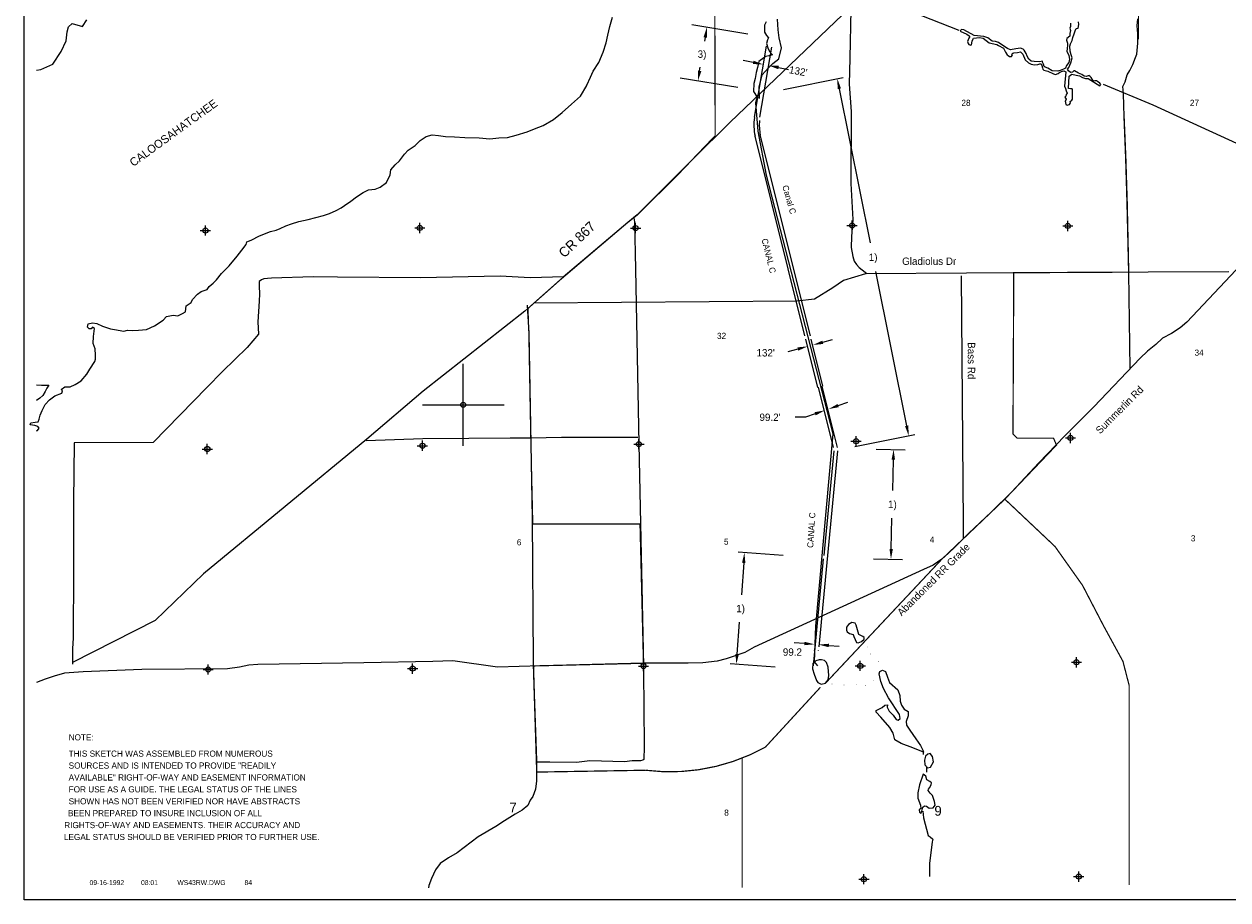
# Model space of a CAD drawing. Extents: x 178985 to 226985, y 779907 to 812668.
# Tile 1 of 3: x 178985 to 208435, y 780494 to 801925. Entities that reach past the tile are written whole.
import ezdxf
from ezdxf.enums import TextEntityAlignment as Align

# ---------------------------------------------------------------- set-up
doc = ezdxf.new("R2010")
doc.units = 0
doc.header["$LTSCALE"] = 800
doc.header["$PDMODE"] = 34
doc.header["$PDSIZE"] = 125
for name, pattern in [('DIVIDE', [0]), ('PHANTOM', [0]), ('STREAM', [0])]:
    doc.linetypes.add(name, pattern=pattern)
doc.layers.get('0').update_dxf_attribs({"linetype": 'CONTINUOUS'})
for name, color, linetype in [('BORDER', 1, 'CONTINUOUS'), ('MAJROADS', 9, 'CONTINUOUS'), ('ROW', 6, 'PHANTOM'), ('ROWDIM', 10, 'CONTINUOUS'), ('SEC', 2, 'CONTINUOUS'), ('TEXT', 7, 'CONTINUOUS'), ('TRUNKS', 5, 'STREAM'), ('WATER', 4, 'CONTINUOUS'), ('WSHEDS', 3, 'CONTINUOUS')]:
    doc.layers.add(name, color=color, linetype=linetype)
doc.dimstyles.get("Standard").update_dxf_attribs({"dimtxt": 2.5, "dimasz": 2.5, "dimexe": 1.25, "dimexo": 0.625, "dimtad": 1, "dimcen": 2.5, "dimazin": 3, "dimtfac": 1, "dimtmove": 0, "dimatfit": 3})

# ---------------------------------------------------------------- blocks, each defined once
blk = doc.blocks.new('LOGON')
at = {"color": 0}
blk.add_attdef('DATE', text='', height=1, dxfattribs=at).set_placement((-1.87, 1.76), align=Align.RIGHT)
for tag, p in [('TIME', (1.56, 1.76)), ('DRAWING', (8.97, 1.76)), ('OPERATOR', (22.66, 1.76))]:
    blk.add_attdef(tag, p, '', height=1, dxfattribs=at)
blk = doc.blocks.new('TICK')
at = {"color": 0}
for points in [[(500, 0), (500, 1000)], [(0, 500), (1000, 500)]]:
    blk.add_lwpolyline(points, dxfattribs=at)
blk.add_point((500, 500), dxfattribs=at)
blk = doc.blocks.new('*D')
at = {"color": 0}
for p, q in [((195647, 801599), (195631, 801504)), ((195511, 800779), (195527, 800873)), ((197564, 800326), (199026, 800619)), ((198928, 800344), (199682, 796571)), ((200576, 792096), (199823, 795869)), ((198901, 792589), (199136, 792673)), ((198100, 792304), (197850, 792304)), ((198336, 792388), (198100, 792304)), ((199310, 791588), (200773, 791880)), ((200249, 791266), (200231, 790511)), ((200198, 789081), (200215, 789836)), ((197556, 788922), (196457, 789001)), ((196589, 788741), (196532, 787956)), ((196428, 786507), (196485, 787293)), ((197360, 786190), (196261, 786269))]:
    blk.add_line(p, q, dxfattribs=at)
for points in [[(195688, 801592), (195606, 801605), (195688, 801845)], [(195552, 800772), (195470, 800786), (195470, 800532)], [(198887, 800336), (198969, 800352), (198879, 800589)], [(198915, 792550), (198887, 792628), (198665, 792505)], [(198350, 792349), (198322, 792427), (198571, 792472)], [(200536, 792088), (200617, 792104), (200625, 791851)], [(200291, 791265), (200207, 791267), (200255, 791516)], [(196630, 788738), (196547, 788744), (196607, 788990)], [(200239, 789080), (200156, 789082), (200192, 788831)], [(196470, 786504), (196387, 786510), (196410, 786258)]]:
    blk.add_solid(points, dxfattribs=at)
for s, p in [('3)', (195463, 801099)), ('1)', (199649, 796130)), ("99.2'", (196975, 792214)), ('1)', (200120, 790083)), ('1)', (196406, 787534))]:
    blk.add_text(s, height=180, dxfattribs=at).set_placement(p)
blk = doc.blocks.new('RWNOTE')
at = {"layer": 'TEXT', "color": 0}
for s, p in [('NOTE:', (0, 0)), ('THIS SKETCH WAS ASSEMBLED FROM NUMEROUS', (0, -796)), ('SOURCES AND IS INTENDED TO PROVIDE "READILY', (0, -1379)), ('AVAILABLE" RIGHT-OF-WAY AND EASEMENT INFORMATION ', (0, -1962)), ('FOR USE AS A GUIDE. THE LEGAL STATUS OF THE LINES', (0, -2545)), ('SHOWN HAS NOT BEEN VERIFIED NOR HAVE ABSTRACTS ', (0, -3128)), ('BEEN PREPARED TO INSURE INCLUSION OF ALL', (-33, -3710)), (' RIGHTS-OF-WAY AND EASEMENTS. THEIR ACCURACY AND ', (-328, -4293)), (' LEGAL STATUS SHOULD BE VERIFIED PRIOR TO FURTHER USE.', (-344, -4876))]:
    blk.add_text(s, height=300, dxfattribs=at).set_placement(p)

msp = doc.modelspace()

# ---------------------------------------------------------------- linework, layer by layer
at = {"color": 0}
for p, q in [((198311.641, 786603.343), (198311.284, 786598.894)), ((198410.528, 786595.402), (198410.171, 786590.953))]:
    msp.add_line(p, q, dxfattribs=at)
at = {"layer": 'BORDER', "color": 0}
msp.add_lwpolyline([(178984.653, 780493.672), (178984.653, 811993.672), (226984.653, 811993.672), (226984.653, 780493.672)], close=True, dxfattribs=at)
at = {"layer": 'MAJROADS', "color": 0}
for points in [[(199194.817, 802330.792), (196258.045, 799528.546), (195337.468, 798613.347), (193986.134, 797253.614), (193755.687, 797070.846), (192175.68, 795729.324), (191311.244, 794965.767), (191234.187, 794898.851), (188751.592, 792938.931), (187368.698, 791767.615), (187368.698, 791767.615)], [(199210.458, 802283.688), (199184.745, 801090.073), (199171.558, 800453.379), (199216.767, 799782.729), (199211.858, 798023.205), (199255.485, 797143.095), (199227.186, 796724.366), (199216.783, 796456.321), (199257.03, 796238.166), (199289.658, 796120.616), (199347.737, 796044.767), (199414.195, 795968.856), (199489.157, 795909.638), (199597.444, 795825.031)], [(206041.565, 793491.615), (206009.77, 795836.606), (205972.171, 797554.698), (205938.313, 798644.293), (205895.582, 799666.917), (205882.905, 800220.063), (205875.206, 800312.295), (205867.445, 800396.148), (205884.574, 800446.299), (205918.585, 800513.085), (205970.097, 800680.296), (206037.934, 800788.73), (206106.079, 800939.06), (206174.349, 801106.147), (206208.484, 801189.691), (206227.221, 801457.7), (206228.89, 801683.936), (206213.616, 801885.158), (206231.611, 802052.617)], [(193898.172, 797183.851), (193917.695, 797082.858), (193942.478, 795926.388), (194025.161, 791645.953), (194138.168, 786216.069), (194145.281, 785057.473), (194157.103, 784403.832), (194155.268, 784160.859), (194145.751, 784010.111), (194145.118, 783926.327), (194119.856, 783909.76), (194061.081, 783893.447), (193860, 783894.965), (193675.486, 783871.222), (192821.017, 783894.432), (192502.322, 783854.945), (191848.871, 783868.258), (191522.051, 783862.347)], [(209433.086, 796759.624), (207432.94, 794627.275), (207264.537, 794490.149), (207054.67, 794357.485), (206833.914, 794235.761), (206667.663, 794085.532), (206468.644, 793924.466), (206289.245, 793752.439), (205157.906, 792561.057), (204448.985, 791848.918), (203812.217, 791186.816), (203143.99, 790474.587), (202652.735, 789990.598), (202100.526, 789464.101), (201762.059, 789137.533), (201602.336, 788978.558), (201438.279, 788832.689), (201221.833, 788686.944), (200983.645, 788578.358), (196847.017, 786682.401), (196613.143, 786551.977), (196158.739, 786395.874), (195935.944, 786335.276), (195586.588, 786294.62), (195230.756, 786284.54), (194134.953, 786284.925), (191628.871, 786225.311), (190570.095, 786190.684), (189474.655, 786346.052), (188985.652, 786329.735), (187296.028, 786296.586), (184704.861, 786256.818), (184486.523, 786235.5), (184255.022, 786185.837), (183960.243, 786147.236), (181864.642, 786130.318), (180432.54, 786072.554), (179969.696, 786040.895), (179720.676, 785967.261), (179500.043, 785897.926), (179284.653, 785809.944)], [(192191.593, 795742.846), (191367.42, 795719.614), (190630.349, 795758.793), (188686.032, 795715.073), (186650, 795730.712), (186055.174, 795743.661), (185041.026, 795709.554), (184940.417, 795701.948), (184848.186, 795694.277), (184789.342, 795669.592), (184738.748, 795628.084), (184738.362, 795577.812), (184737.847, 795510.782), (184744.81, 795326.385), (184735.015, 795142.118), (184706.017, 794639.587), (184720.458, 794337.824), (184441.45, 794013.177), (183841.99, 793422.856), (183453.544, 793032.016), (182144.414, 791684.637), (180208.733, 791674.368), (180197.664, 790233.226), (180193.17, 788557.415), (180188.87, 786906.74), (180170.053, 786638.75), (180168.509, 786437.66), (180167.479, 786303.6), (180167.157, 786261.707)], [(208460.828, 795865.737), (204509.492, 795850.046), (199572.637, 795812.422), (199031.368, 795650.058), (198765.69, 795466.898), (198323.178, 795189.609), (197887.046, 795146.088), (191456.395, 795094.608)], [(201911.637, 795766.293), (201954.444, 789708.051), (201954.231, 789346.775)], [(191290.285, 795045.772), (191333.22, 794362.487), (191416.352, 789837.274), (191440.238, 786343.108), (191459.236, 785530.215), (191522.367, 783904.239), (191518.634, 783409.914), (191491.918, 783200.645), (191431.94, 783025.142), (191364.217, 782933.485), (191304.619, 782808.253), (191169.679, 782691.968), (191001.353, 782592.692), (190740.357, 782427.086), (190521.444, 782286.299), (190092.248, 782038.174), (189578.193, 781648.249), (189367.784, 781524.155), (189165.627, 781383.241), (189047.191, 781233.316), (188953.384, 781016.174), (188885.091, 780849.113), (188875.908, 780793.672)], [(187368.698, 791767.615), (183372.835, 788474.53), (182188.628, 787331.349), (180167.479, 786303.6)], [(187353.603, 791734.166), (188741.443, 791784.612), (189864.273, 791792.89), (190878.184, 791801.991), (191380.887, 791798.195), (192135.131, 791817.636), (192512.158, 791814.789), (193995.259, 791820.347)]]:
    msp.add_lwpolyline(points, dxfattribs=at)
at = {"layer": 'ROW', "color": 0, "linetype": 'DIVIDE'}
for p, q in [((196849.929, 799643.225), (197148.581, 801381.274)), ((196984.457, 799646.676), (197278.674, 801358.92)), ((198085.392, 794292.631), (196866.237, 799182.393)), ((198221.027, 794294.257), (196994.316, 799214.326)), ((198398.943, 793035.046), (198105.28, 794212.864)), ((198527.149, 793066.471), (198240.916, 794214.489)), ((198783.363, 791561.096), (198414.891, 793038.955)), ((198885.317, 791562.063), (198511.201, 793062.562)), ((198791.99, 791481.174), (198546.297, 788918.728)), ((198293.025, 786217.702), (198538.732, 788838.653))]:
    msp.add_line(p, q, dxfattribs=at)
msp.add_lwpolyline([(198436.212, 786682.701), (198646.003, 788919.674), (198891.695, 791482.12)], dxfattribs=at)
for radius, start in [(1437.137, 172.9154057), (1305.137, 175.4465712)]:
    msp.add_arc((198275.645, 799462.939), radius, start, 191.1257836, dxfattribs=at)
at = {"layer": 'ROWDIM', "color": 0}
for p, q in [((196691.645, 801678.539), (195318.705, 801906.429)), ((196822.795, 800987.111), (196577.738, 801036.576)), ((197442.633, 800861.997), (197687.691, 800812.532)), ((196446.799, 800369.936), (195035.099, 800604.26)), ((198523.297, 794137.948), (198764.689, 794202.983)), ((197913.049, 793973.536), (197671.656, 793908.5)), ((199830.004, 791525.527), (200540.422, 791508.845)), ((199766.975, 788841.338), (200477.393, 788824.657)), ((198074.093, 786768.423), (197824.895, 786788.434)), ((198671.375, 786720.461), (198920.573, 786700.451))]:
    msp.add_line(p, q, dxfattribs=at)
for points in [[(196814.551, 800946.268), (196831.04, 801027.954), (197067.853, 800937.646)], [(197434.389, 800821.154), (197450.877, 800902.84), (197197.576, 800911.462)], [(197923.888, 793933.304), (197902.21, 794013.768), (198154.441, 794038.571)], [(198534.136, 794097.716), (198512.457, 794178.18), (198281.904, 794072.912)], [(198070.757, 786726.89), (198077.428, 786809.956), (198323.29, 786748.413)], [(198668.04, 786678.928), (198674.71, 786761.994), (198422.177, 786740.472)]]:
    msp.add_solid(points, dxfattribs=at)
at = {"layer": 'SEC', "color": 0}
for p in [(183421.165, 796872.959), (188666.455, 796936.696), (193944.895, 796933.225), (199240.454, 796996.689), (204518.848, 796984.839), (204582.903, 791798.197), (183467.6, 791527.221), (188729.737, 791607.623), (194025.161, 791645.953), (199337.522, 791717.704), (194138.168, 786216.069), (199441.788, 786220.84), (204729.105, 786309.484), (183488.628, 786131.349), (188490.721, 786154.512), (199530.795, 781000.548), (204784.463, 781064.239)]:
    msp.add_point(p, dxfattribs=at)
at = {"layer": 'TRUNKS', "color": 0}
for points in [[(197523.515, 802676.169), (199180.955, 802647.665), (199554.297, 802631.409), (199608.956, 802605.39), (199960.609, 802545.404), (200067.807, 802473.712), (201855.745, 801774.395)], [(196929.465, 800176.645), (196878.746, 799993.915), (196934.296, 799305.936), (197141.582, 798229.89), (198773.351, 791901.355), (198346.337, 787190.02)], [(211086.898, 795857.059), (210747.553, 796825.199), (210396.004, 797477.372), (209880.57, 798285.639), (209436.839, 798645.897), (206609.91, 799939.621), (205394.909, 800444.663)], [(198346.337, 787190.02), (198312.818, 786323.524), (198396.367, 786221.409)], [(200975.418, 784136.224), (200975.418, 784050.913)], [(201057.481, 783758.394), (201057.481, 783620.991)], [(200969.537, 782665.45), (200984.95, 782501.715), (201103.19, 782071.698), (201151.25, 782036.803), (201214.607, 781984.454), (201197.193, 781918.941), (201132.12, 781381.797), (201134.118, 781070.821)]]:
    msp.add_lwpolyline(points, dxfattribs=at)
at = {"layer": 'WATER', "color": 0}
for points in [[(179284.653, 791975.704), (179310.575, 791977.526), (179352.822, 792035.857), (179319.608, 792077.94), (179244.422, 792103.553), (179135.691, 792121.014), (179152.767, 792171.138), (179253.346, 792187.222), (179328.752, 792195.098), (179354.255, 792253.54), (179380.034, 792353.843), (179431.04, 792470.726), (179498.956, 792612.616), (179608.569, 792729.113), (179734.816, 792828.755), (179911.077, 792894.577), (179928.208, 792953.073), (179894.939, 792986.783), (179979.049, 793044.839), (180113.062, 793052.329), (180230.606, 793101.792), (180381.916, 793192.897), (180516.976, 793359.463), (180593.155, 793484.553), (180711.581, 793667.974), (180728.711, 793726.47), (180729.373, 793826.939), (180721.992, 793977.697), (180672.64, 794111.986), (180682.114, 794279.379), (180708.499, 794471.779), (180658.485, 794505.599), (180624.72, 794463.958), (180574.486, 794464.289), (180532.899, 794506.426), (180550.195, 794590.04), (180659.202, 794614.441), (180767.933, 794596.979), (180901.45, 794529.118), (181102.002, 794469.189), (181193.988, 794451.838), (181428.14, 794408.433), (181512.029, 794432.999), (181629.187, 794423.855), (181779.946, 794431.235), (181981.049, 794455.029), (182174.165, 794537.486), (182384.412, 794678.439), (182468.742, 794769.984), (182628.038, 794802.426), (182745.141, 794784.91), (182862.741, 794842.745), (182929.996, 794884.166), (182947.677, 795026.387), (183073.814, 795109.284), (183107.8, 795184.415), (183225.895, 795317.602), (183318.433, 795383.975), (183461.094, 795433.272), (183511.769, 795499.921), (183612.789, 795582.983), (183688.692, 795666.211), (183815.325, 795824.46), (184000.73, 796007.441), (184194.894, 796248.972), (184313.044, 796390.532), (184414.45, 796532.201), (184431.636, 796599.07), (184540.753, 796640.216), (184742.351, 796739.362), (185010.985, 796846.439), (185153.536, 796878.992), (185245.908, 796920.247), (185388.679, 796986.29), (185522.969, 797035.642), (185707.547, 797093.037), (185933.933, 797141.783), (186118.456, 797190.805), (186311.352, 797239.772), (186454.013, 797289.069), (186621.957, 797363.318), (186739.612, 797429.526), (186823.721, 797487.582), (186975.141, 797595.431), (187118.133, 797694.963), (187277.925, 797802.757), (187412.325, 797868.854), (187571.51, 797884.552), (187697.427, 797933.959), (187848.902, 798050.181), (187942.211, 798233.767), (187959.782, 798359.243), (188061.078, 798484.168), (188170.525, 798575.547), (188288.841, 798742.224), (188381.599, 798842.086), (188549.763, 798949.825), (188676.176, 799074.585), (188819.168, 799174.116), (188970.147, 799214.986), (189120.74, 799197.249), (189296.395, 799170.975), (189514.077, 799169.542), (189765.139, 799151.144), (190116.724, 799140.457), (190376.103, 799113.631), (190602.323, 799137.26), (190811.743, 799152.627), (191021.439, 799209.856), (191289.907, 799291.816), (191474.541, 799357.583), (191684.402, 799439.929), (191936.566, 799588.979), (192147.033, 799763.421), (192374.411, 799962.871), (192593.416, 800162.375), (192754.2, 800420.872), (192754.255, 800429.245), (192839.302, 800629.631), (192907.218, 800771.521), (193042.609, 800988.322), (193153.104, 801238.777), (193221.571, 801464.391), (193264.7, 801656.681), (193316.313, 801865.66), (193376.408, 802091.329)], [(179284.653, 800799.08), (179391.869, 800812.833), (179685.935, 800944.875), (179889.049, 801253.434), (180016.44, 801512.246), (180034.716, 801738.287), (180069.011, 801855.326), (180161.712, 801938.466), (180412.486, 801861.388), (180522.504, 802028.175)], [(197135.063, 801982.859), (197101.022, 801899.355), (197099.865, 801723.535), (197149.603, 801647.853), (197199.452, 801588.915), (197174.004, 801538.846), (197148.281, 801446.915), (197181.109, 801346.226), (197222.365, 801253.854), (197297.165, 801169.634), (197204.903, 801145.123), (197129.441, 801128.874), (197078.987, 801095.715), (196961.222, 801012.763), (196926.74, 800862.28), (196892.424, 800736.915), (196866.37, 800594.749), (196840.426, 800469.329), (196830.786, 800276.819), (196921.945, 800133.881), (196976.21, 800110.948), (196969.323, 800378.936), (197037.981, 800680), (197189.628, 800846.628), (197299.13, 800963.248), (197450.451, 801071.264), (197510.596, 801347.254), (197453.331, 801590.402), (197429.28, 801783.124), (197413.974, 802042.786)], [(204586.092, 801946.951), (204584.17, 801866.174), (204571.207, 801824.656), (204580.129, 801765.744), (204567.265, 801693.665), (204565.287, 801630.352), (204497.799, 801573.376), (204484.828, 801534.04), (204511.271, 801457.722), (204509.243, 801409.69), (204498.604, 801324.519), (204494.471, 801252.468), (204529.589, 801193.641), (204545.004, 801152.214), (204556.187, 801069.297), (204541.167, 800988.478), (204489.016, 800914.088), (204463.04, 800846.332), (204425.993, 800826.565), (204354.055, 800795.771), (204273.356, 800773.68), (204133.626, 800779.777), (204032.998, 800844.941), (203967.424, 800870.924), (203939.004, 800883.93), (203925.715, 800942.828), (203901.533, 800995.141), (203899.287, 801014.78), (203825.123, 800997.077), (203696.293, 801007.575), (203617.664, 801020.418), (203560.752, 801068.26), (203523.409, 801140.177), (203501.36, 801207.778), (203450.905, 801284.019), (203426.801, 801312.32), (203359.059, 801333.931), (203245.602, 801316.1), (203114.695, 801293.846), (203042.544, 801328.541), (202926.622, 801398.021), (202823.776, 801474.092), (202745.119, 801495.668), (202666.497, 801506.328), (202559.271, 801586.752), (202465.284, 801623.558), (202229.44, 801648.991), (201971.421, 801781.318), (201921.184, 801789.887), (201890.694, 801767.959), (201888.553, 801754.854), (202050.332, 801681.156), (202105.047, 801637.674), (202118.208, 801618.069), (202094.316, 801580.881), (202064.009, 801502.196), (202081.649, 801447.679), (202094.831, 801421.526), (202142.899, 801408.583), (202158.151, 801417.365), (202177.501, 801509.112), (202201.33, 801565.947), (202214.385, 801579.087), (202358.411, 801594.834), (202443.603, 801577.645), (202592.397, 801468.978), (202778.096, 801423.736), (202826.185, 801404.245), (202944.297, 801332.589), (202992.619, 801241.06), (203034.307, 801175.706), (203062.756, 801153.968), (203089.022, 801132.223), (203141.406, 801134.575), (203163.115, 801171.756), (203152.116, 801197.916), (203171.713, 801213.261), (203200.063, 801222.084), (203287.36, 801228.916), (203357.158, 801246.605), (203383.438, 801220.495), (203418.472, 801187.863), (203473.49, 801050.514), (203552.317, 800976.547), (203617.912, 800944.015), (203703.089, 800931.193), (203783.844, 800935.82), (203836.179, 800953.453), (203862.381, 800951.355), (203882.169, 800907.759), (203899.816, 800851.059), (203904.288, 800818.329), (203932.73, 800798.774), (204033.231, 800772.903), (204170.962, 800710.042), (204219.036, 800694.917), (204284.461, 800714.776), (204325.817, 800752.02), (204386.877, 800771.864), (204419.593, 800780.702), (204467.695, 800756.845), (204440.454, 800405.297), (204462.467, 800348.611), (204477.924, 800294.087), (204499.945, 800235.218), (204476.038, 800202.396), (204469.63, 800158.715), (204443.513, 800134.618), (204478.588, 800088.889), (204472.117, 800064.855), (204452.562, 800036.413), (204459.224, 800001.507), (204472.456, 799960.073), (204498.715, 799940.512), (204522.692, 799951.504), (204557.591, 799960.349), (204581.491, 799995.354), (204579.195, 800030.274), (204614.009, 800065.314), (204631.395, 800089.383), (204635.026, 800316.425), (204628.393, 800342.599), (204582.558, 800340.268), (204534.498, 800351.027), (204548.811, 800650.141), (204616.32, 800700.568), (204721.186, 800674.712), (204799.822, 800659.685), (204876.36, 800618.456), (204948.468, 800596.86), (205018.337, 800592.72), (205304.883, 800414.643), (205326.614, 800445.275), (205304.685, 800475.766), (205241.238, 800519.22), (205219.352, 800536.613), (205177.883, 800534.296), (205142.984, 800525.451), (205112.267, 800573.377), (205090.282, 800621.331), (205068.396, 800638.724), (205039.954, 800658.279), (205037.757, 800662.638), (204967.98, 800638.4), (204917.744, 800646.969), (204863.036, 800688.269), (204775.591, 800727.279), (204683.744, 800777.191), (204666.274, 800779.317), (204629.255, 800750.819), (204583.456, 800737.573), (204533.12, 800776.703), (204508.967, 800820.285), (204539.38, 800866.226), (204591.425, 800973.36), (204625.942, 801100.084), (204597.324, 801174.213), (204575.198, 801265.827), (204566.092, 801381.495), (204585.533, 801444.864), (204622.382, 801525.754), (204641.796, 801597.855), (204672.082, 801683.089), (204695.84, 801761.753), (204721.852, 801818.594), (204772.039, 801825.306), (204791.41, 801910.504), (204775.896, 801982.493)], [(179284.653, 793101.307), (179410.001, 793090.449), (179594.194, 793089.236), (179543.463, 793014.215), (179501.05, 792930.767), (179441.837, 792839.056), (179366.045, 792772.573), (179284.653, 792716.394)]]:
    msp.add_lwpolyline(points, dxfattribs=at)
for points in [[(199315.631, 787263.451), (199237.108, 787283.368), (199156.155, 787231.252), (199103.552, 787170.307), (199105.473, 787093.892), (199122.803, 787054.537), (199177.237, 787012.872), (199264.469, 786986.376), (199281.769, 786938.289), (199344.576, 786791.807), (199386.024, 786782.933), (199473.466, 786817.562), (199536.969, 786874.104), (199537.111, 786915.582), (199500.082, 786939.723), (199408.573, 786992.431), (199337.304, 787217.532)], [(198273.851, 786146.784), (198310.521, 786017.856), (198366.741, 785860.482), (198403.703, 785816.693), (198486.524, 785777.114), (198589.21, 785800.776), (198657.162, 785881.316), (198668.444, 785988.248), (198653.859, 786191.325), (198610.595, 786307.176), (198562.725, 786353.185), (198492.912, 786366.523), (198431.779, 786364.55), (198355.297, 786342.981), (198276.498, 786282.125)], [(200984.933, 784111.003), (200725.517, 784218.864), (200442.064, 784320.257), (200289.55, 784408.104), (200242.1, 784576.364), (200161.799, 784714.173), (199944.339, 784961.607), (199831.24, 785084.247), (199831.382, 785125.725), (199892.635, 785162.627), (199975.741, 785206.004), (200041.427, 785262.539), (200106.949, 785271.046), (200102.365, 785207.753), (200145.704, 785113.732), (200241.429, 785017.348), (200319.66, 784912.292), (200369.795, 784890.289), (200413.591, 784929.434), (200398.662, 785032.09), (200129.341, 785434.7), (200005.701, 785666.531), (199940.801, 785839.216), (199899.952, 786022.735), (199917.611, 786079.435), (199983.222, 786114.139), (200055.143, 786078.963), (200109.27, 785947.792), (200159.016, 785812.271), (200361.426, 785632.564), (200411.164, 785494.86), (200417.242, 785357.305), (200447.46, 785256.78), (200514.813, 785162.676), (200608.489, 785105.595), (200614.664, 784996.42), (200563.982, 784859.06), (200572.415, 784771.708), (200650.578, 784647.004), (200800.482, 784434.731), (200917.798, 784268.415), (200967.634, 784159.09)], [(201039.18, 784014.761), (201014.807, 783910.057), (201016.608, 783798.714), (201086.211, 783724.251), (201158.304, 783739.285), (201232.993, 783874.38), (201207.245, 784005.453), (201150.733, 784077.688), (201096.097, 784060.411)], [(200976.542, 783573.994), (200888.321, 783312.328), (200852.704, 783111.607), (200847.896, 782982.821), (200914.979, 782810.128), (200921.266, 782733.699), (200881.851, 782698.905), (200886.015, 782639.947), (200920.846, 782611.448), (200945.032, 782661.576), (200971.566, 782759.723), (201010.988, 782796.7), (201061.161, 782785.613), (201126.488, 782737.361), (201224.748, 782743.573), (201275.197, 782813.259), (201258.047, 782905.007), (201208.317, 783044.894), (201151.759, 783104.032), (201103.949, 783167.505), (201108.435, 783202.419), (201136.935, 783237.25), (201174.309, 783313.53), (201181.008, 783357.168), (201144.001, 783387.858), (201065.56, 783431.789), (201046.235, 783525.728)]]:
    msp.add_lwpolyline(points, close=True, dxfattribs=at)
at = {"layer": 'WSHEDS', "color": 0, "const_width": 30}
for points in [[(206901.209, 805098.122), (206275.871, 805118.29), (206197.536, 804248.319), (206050.43, 803845.586), (206050.43, 803577.748), (206073.303, 803310.722), (206247.37, 802884.521), (206247.37, 802356.723), (206247.37, 801553.21)], [(195892.136, 799193.444), (195882.566, 802133.011), (196149.117, 802151.395), (196185.713, 803453.015)], [(205895.582, 799666.917), (205938.291, 798644.827), (205938.33, 798643.758), (205972.156, 797555.176), (205972.181, 797554.219), (206008.715, 795855.052), (203195.87, 795840.035), (203176.267, 791892.601), (203276.266, 791792.265), (204168.693, 791792.265), (204241.009, 791623.198), (202978.836, 790301.667), (202975.526, 790298.359), (201440.325, 788834.64), (201436.346, 788830.626), (198598.86, 785806.991)], [(195892.136, 799193.444), (194966.64, 798225.52), (193986.134, 797253.614), (193736.707, 797055.793), (192076.727, 795645.24), (191311.244, 794965.767), (191333.22, 794362.487), (191380.328, 791798.199), (191428.765, 789694.311), (194052.179, 789694.311), (194136.735, 786284.924), (191443.133, 786219.237), (191524.744, 783622.069), (194186.549, 783666.859)], [(202977.22, 790299.974), (204204.652, 789141.328), (204877.278, 788191.738), (205391.64, 787202.582), (205866.434, 786332.125), (206019.197, 785739.047), (206019.197, 780859.781)], [(196551.188, 783964.038), (196551.188, 780793.672)]]:
    msp.add_lwpolyline(points, dxfattribs=at)
msp.add_lwpolyline([(198467.548, 785699.065), (197122.296, 784235.114, -0.160426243), (194186.549, 783666.859, 0.54600869)], format="xyb", dxfattribs=at)

# ---------------------------------------------------------------- block references
at = {"color": 0, "xscale": 2, "yscale": 2, "zscale": 2}
msp.add_blockref('TICK', (188729.737, 791607.623), dxfattribs=at)
at = {"layer": 'TEXT', "color": 0, "xscale": 0.5, "yscale": 0.5, "zscale": 0.5}
msp.add_blockref('RWNOTE', (180075.414, 784396.894), dxfattribs=at)
at = {"layer": 'TEXT', "color": 0, "xscale": 120, "yscale": 120, "zscale": 120}
msp.add_blockref('LOGON', (181658.036, 780646.909), dxfattribs=at).add_auto_attribs({'DATE': '09-16-1992', 'TIME': '08:01', 'OPERATOR': '84', 'DRAWING': 'WS43RW.DWG'})

# ---------------------------------------------------------------- texts
at = {"layer": 'MAJROADS', "color": 0}
for s, height, rotation, p in [('CR 867', 240, 44, (192201.821, 796189.648)), ('Bass Rd', 180, 270, (202072.006, 794141.129))]:
    msp.add_text(s, height=height, rotation=rotation, dxfattribs=at).set_placement(p)
at = {"layer": 'ROWDIM', "color": 0}
msp.add_text("132'", height=180, rotation=349.5631931, dxfattribs=at).set_placement((197686, 800725.199))
at = {"layer": 'ROWDIM', "color": 0, "linetype": 'DIVIDE'}
for rotation, p in [(283.964274, (197024.816, 796657.884)), (86.4090049, (198289.419, 789104.058))]:
    msp.add_text('CANAL C', height=150, rotation=rotation, dxfattribs=at).set_placement(p)
at = {"layer": 'ROWDIM', "color": 0}
for s, p in [("132'", (196901.993, 793791.087)), ('99.2', (197546.343, 786468.662))]:
    msp.add_text(s, height=180, dxfattribs=at).set_placement(p)
at = {"layer": 'TEXT', "color": 0}
for s, height, p in [('28', 150, (202027.353, 799922.87)), ('27', 150, (207615.934, 799922.87)), ('32', 150, (196047.735, 794220.236)), ('34', 150, (207729.614, 793809.866)), ('6', 150, (191094.59, 789169.332)), ('5', 150, (196161.787, 789185.626)), ('4', 150, (201196.398, 789234.505)), ('3', 150, (207583.348, 789267.092)), ('7', 240, (190947.951, 782635.744)), ('9', 240, (201343.037, 782554.277))]:
    msp.add_text(s, height=height, dxfattribs=at).set_placement(p, align=Align.CENTER)
for s, height, rotation, p in [('Canal C', 150, 286, (197530.848, 797957.45)), ('Summerlin Rd', 180, 45, (205306.899, 791881.933)), ('Abandoned RR Grade', 180, 45, (200453.414, 787427.346))]:
    msp.add_text(s, height=height, rotation=rotation, dxfattribs=at).set_placement(p)
for s, height, p in [('Gladiolus Dr', 180, (200464.626, 796032.453)), ('8', 150, (196112.908, 782554.277))]:
    msp.add_text(s, height=height, dxfattribs=at).set_placement(p)
at = {"layer": 'TRUNKS', "color": 0}
for p in [(199591.718, 786677.004), (199669.423, 786503.711), (199863.685, 786320.704), (198730.863, 785768.126), (199024.583, 785745.026), (199329.463, 785749.626), (199543.152, 785731.743), (199737.415, 785849.844)]:
    msp.add_text('.', height=100, dxfattribs=at).set_placement(p)
at = {"layer": 'WATER', "color": 0}
msp.add_text('CALOOSAHATCHEE', height=200, rotation=36, dxfattribs=at).set_placement((181657.947, 798427.019))

# ---------------------------------------------------------------- dimensions: what is measured, and where the dimension line sits
at = {"layer": 'ROWDIM', "color": 0}
for p1, p2, distance, text, middle in [((197416.769, 800296.965), (199163.037, 791558.522), 1491.304, '1)', (199752.292, 796219.984)), ((197705.96, 788911.407), (197509.458, 786179.022), -1101.986, '1)', (196508.562, 787624.26)), ((198678.569, 792467.61), (198584.748, 792434.164), -40.009, "99.2'", (197287.488, 792303.955)), ((195678.248, 801846.75), (195460.295, 800533.682), 9.738, '3)', (195578.878, 801188.621)), ((200257.764, 791515.483), (200194.735, 788831.294), -3.01, '1)', (200223.241, 790173.459))]:
    dim = msp.add_aligned_dim(p1=p1, p2=p2, distance=distance, text=text, dimstyle='Standard', dxfattribs=at)
    dim.commit()
    dim.dimension.update_dxf_attribs({"geometry": '*D', "text_midpoint": middle})

doc.saveas('drawing.dxf')
